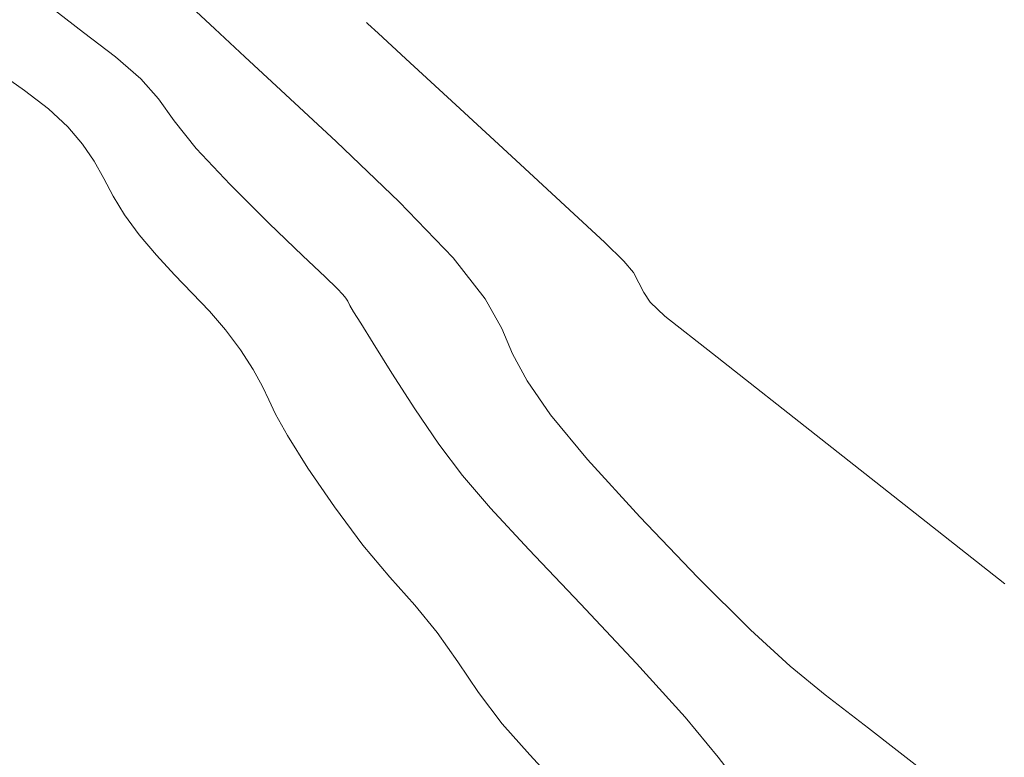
# Model space of a CAD drawing. Extents: x 65182 to 66926, y 402417 to 404251.
# Tile 254 of 256: x 66511 to 66708, y 402761 to 402909. Entities that reach past the tile are written whole.
import ezdxf

# ---------------------------------------------------------------- set-up
doc = ezdxf.new("R2010")
doc.units = 0
doc.header["$LTSCALE"] = 50
doc.header["$MEASUREMENT"] = 0
doc.layers.add('DIEPTELIJNEN_01NOV2011', color=63, linetype='CONTINUOUS', lineweight=0)

msp = doc.modelspace()

# ---------------------------------------------------------------- linework, layer by layer
at = {"layer": 'DIEPTELIJNEN_01NOV2011', "linetype": 'Continuous', "flags": 128}
for points in [[(66541.28, 402914.72), (66549.75, 402906.76), (66555.76, 402901.16), (66563.03, 402894.45), (66574.09, 402884.19), (66586.74, 402872.07), (66597.54, 402860.86), (66604.01, 402852.61), (66607.3, 402846.64), (66609.46, 402841.58), (66612.38, 402836.14), (66617.11, 402829.37), (66624.53, 402820.4), (66634.97, 402808.9), (66646.64, 402796.71), (66657.2, 402786.19), (66665.12, 402778.92), (66672.17, 402773.19), (66680.88, 402766.48), (66692.93, 402757.08), (66706.33, 402746.45), (66718.22, 402736.86)], [(66516.37, 402911.53), (66523.41, 402906.06), (66529.83, 402901.13), (66534.95, 402896.74), (66538.46, 402892.72), (66541.61, 402888.34), (66546.05, 402882.76), (66552.81, 402875.52), (66560.58, 402867.81), (66567.43, 402861.23), (66571.89, 402856.99), (66574.3, 402854.68), (66575.45, 402853.51), (66576.04, 402852.76), (66576.42, 402852.11), (66576.85, 402851.3), (66577.6, 402850.03), (66579.04, 402847.72), (66581.53, 402843.73), (66585.28, 402837.71), (66589.85, 402830.56), (66594.67, 402823.46), (66599.43, 402817.16), (66605.04, 402810.62), (66612.72, 402802.33), (66623.07, 402791.42), (66634.32, 402779.47), (66644.1, 402768.69), (66650.73, 402760.66), (66655.38, 402754.59)], [(66580.17, 402908.07), (66580.46, 402907.79), (66582.51, 402905.9), (66588.09, 402900.76), (66598.1, 402891.51), (66610.13, 402880.4), (66620.92, 402870.44), (66627.97, 402863.91), (66631.8, 402860.17), (66633.7, 402857.86), (66634.81, 402855.84), (66635.77, 402853.86), (66637.06, 402851.91), (66640.04, 402849.15), (66649.55, 402841.62), (66671.32, 402824.53), (66708.17, 402795.44)], [(66506.48, 402897.94), (66511.61, 402894.39), (66516.4, 402890.69), (66520.26, 402887.11), (66523.24, 402883.63), (66525.56, 402880.21), (66527.49, 402876.77), (66529.39, 402873.21), (66531.67, 402869.46), (66534.61, 402865.47), (66538.04, 402861.39), (66541.67, 402857.43), (66545.23, 402853.74), (66548.66, 402850.13), (66551.9, 402846.38), (66554.89, 402842.36), (66557.44, 402838.42), (66559.34, 402835.03), (66560.58, 402832.36), (66561.92, 402829.48), (66564.32, 402825.17), (66568.44, 402818.64), (66573.76, 402810.85), (66579.47, 402803.21), (66584.88, 402796.75), (66589.85, 402791.13), (66594.37, 402785.66), (66598.51, 402779.8), (66602.67, 402773.63), (66607.38, 402767.37), (66612.93, 402761.15), (66618.92, 402754.61)]]:
    msp.add_lwpolyline(points, dxfattribs=at)

doc.saveas('drawing.dxf')
